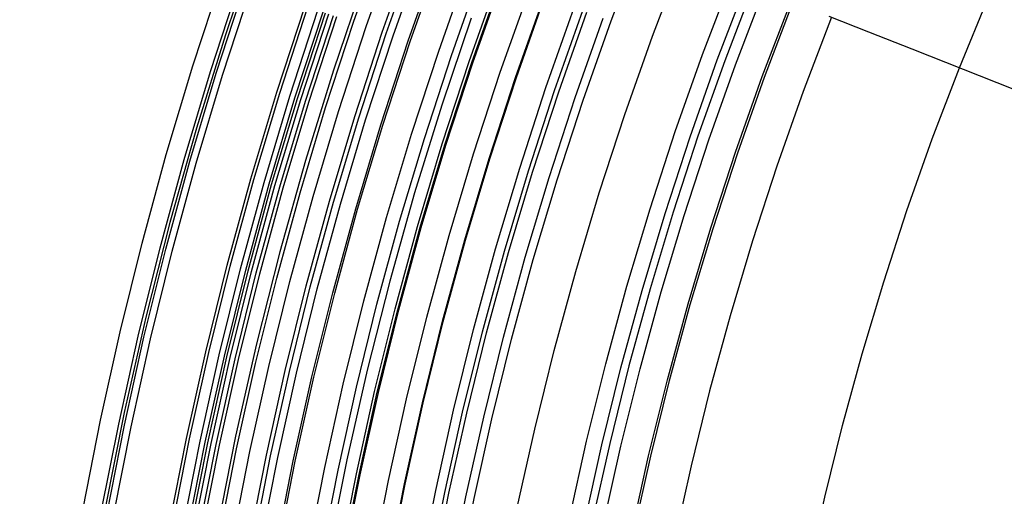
# Model space of a CAD drawing. Header units: millimetres. Extents: x -14 to 488, y -50 to 50.
# Tile 9 of 256: x 55.79 to 68.77, y 9.27 to 15.56. Entities that reach past the tile are written whole.
import ezdxf

# ---------------------------------------------------------------- set-up
doc = ezdxf.new("R2010")
doc.units = ezdxf.units.MM
doc.header["$MEASUREMENT"] = 0
doc.layers.add('Default', color=7, linetype='Continuous')

msp = doc.modelspace()

# ---------------------------------------------------------------- linework, layer by layer
at = {"layer": 'Default'}
for points in [[(57.626, 0), (57.638, 1.071), (57.674, 2.151), (57.735, 3.239), (57.821, 4.335), (57.934, 5.438), (58.072, 6.547), (58.238, 7.661), (58.431, 8.779), (58.653, 9.9), (58.902, 11.024), (59.181, 12.149), (59.488, 13.275), (59.825, 14.4), (60.191, 15.523), (60.588, 16.643)], [(58.916, 16.573), (58.504, 15.354), (58.122, 14.124), (57.773, 12.884), (57.456, 11.636), (57.171, 10.379), (56.919, 9.116), (56.701, 7.854), (56.515, 6.587), (56.362, 5.315), (56.241, 4.04), (56.155, 2.775), (56.1, 1.509), (56.078, 0.242), (56.088, -1.026), (56.129, -2.273), (56.202, -3.519), (56.306, -4.762), (56.44, -6.003), (56.603, -7.214), (56.795, -8.422), (57.016, -9.624)], [(57.805, 0), (57.817, 1.067), (57.853, 2.143), (57.913, 3.227), (57.999, 4.319), (58.111, 5.418), (58.249, 6.522), (58.415, 7.632), (58.607, 8.746), (58.828, 9.864), (59.077, 10.983), (59.354, 12.104), (59.66, 13.226), (59.996, 14.346), (60.361, 15.465), (60.755, 16.581)], [(58.028, 0), (58.04, 1.062), (58.076, 2.133), (58.136, 3.212), (58.222, 4.299), (58.333, 5.392), (58.471, 6.492), (58.635, 7.597), (58.827, 8.706), (59.046, 9.818), (59.294, 10.932), (59.57, 12.048), (59.875, 13.164), (60.209, 14.28), (60.572, 15.393), (60.965, 16.504)], [(58.084, 0), (58.096, 1.061), (58.132, 2.13), (58.192, 3.208), (58.277, 4.294), (58.389, 5.386), (58.526, 6.484), (58.69, 7.588), (58.882, 8.695), (59.101, 9.806), (59.348, 10.919), (59.624, 12.034), (59.929, 13.149), (60.262, 14.263), (60.625, 15.375), (61.017, 16.485)], [(60.823, 0), (60.834, 1), (60.868, 2.008), (60.925, 3.024), (61.005, 4.048), (61.11, 5.077), (61.24, 6.113), (61.395, 7.153), (61.575, 8.197), (61.782, 9.244), (62.015, 10.294), (62.275, 11.344), (62.562, 12.395), (62.877, 13.445), (63.219, 14.494), (63.588, 15.54), (63.986, 16.582)], [(58.18, 0), (58.191, 1.059), (58.227, 2.126), (58.287, 3.202), (58.372, 4.285), (58.483, 5.375), (58.621, 6.471), (58.785, 7.573), (58.976, 8.678), (59.194, 9.787), (59.441, 10.898), (59.716, 12.01), (60.02, 13.123), (60.353, 14.234), (60.715, 15.345), (61.107, 16.452)], [(58.389, 0), (58.401, 1.054), (58.437, 2.117), (58.497, 3.188), (58.581, 4.266), (58.692, 5.352), (58.829, 6.443), (58.992, 7.539), (59.182, 8.64), (59.4, 9.744), (59.646, 10.85), (59.92, 11.957), (60.222, 13.065), (60.554, 14.172), (60.914, 15.277), (61.304, 16.379)], [(58.416, 0), (58.428, 1.053), (58.464, 2.116), (58.524, 3.186), (58.608, 4.264), (58.719, 5.349), (58.855, 6.439), (59.018, 7.535), (59.209, 8.635), (59.426, 9.738), (59.672, 10.844), (59.946, 11.95), (60.248, 13.057), (60.579, 14.164), (60.94, 15.268), (61.329, 16.37)], [(61.406, 0), (61.416, 0.987), (61.45, 1.982), (61.506, 2.985), (61.585, 3.995), (61.689, 5.012), (61.817, 6.034), (61.97, 7.06), (62.148, 8.091), (62.352, 9.125), (62.582, 10.16), (62.839, 11.198), (63.122, 12.235), (63.432, 13.272), (63.77, 14.307), (64.135, 15.339), (64.527, 16.367)], [(58.814, 0), (58.826, 1.044), (58.861, 2.098), (58.92, 3.159), (59.004, 4.228), (59.114, 5.304), (59.249, 6.385), (59.411, 7.472), (59.6, 8.563), (59.815, 9.656), (60.059, 10.753), (60.33, 11.85), (60.63, 12.948), (60.959, 14.045), (61.316, 15.14), (61.702, 16.233)], [(58.814, 0), (58.826, 1.044), (58.861, 2.098), (58.92, 3.159), (59.004, 4.228), (59.114, 5.304), (59.249, 6.385), (59.411, 7.472), (59.6, 8.563), (59.815, 9.656), (60.059, 10.753), (60.33, 11.85), (60.63, 12.948), (60.959, 14.045), (61.316, 15.14), (61.702, 16.233)], [(55.793, 0), (55.805, 1.112), (55.843, 2.232), (55.906, 3.362), (55.996, 4.5), (56.112, 5.644), (56.256, 6.795), (56.428, 7.952), (56.629, 9.112), (56.859, 10.276), (57.118, 11.443), (57.407, 12.611), (57.726, 13.779), (58.076, 14.947), (58.456, 16.112)], [(58.991, 0), (59.003, 1.041), (59.038, 2.09), (59.097, 3.147), (59.181, 4.212), (59.29, 5.284), (59.425, 6.361), (59.586, 7.444), (59.774, 8.53), (59.989, 9.62), (60.232, 10.712), (60.502, 11.806), (60.801, 12.899), (61.128, 13.992), (61.484, 15.083), (61.869, 16.172)], [(62.108, 0), (62.119, 0.971), (62.152, 1.951), (62.207, 2.938), (62.285, 3.932), (62.387, 4.933), (62.513, 5.938), (62.664, 6.949), (62.839, 7.963), (63.04, 8.98), (63.266, 10), (63.519, 11.021), (63.798, 12.042), (64.103, 13.062), (64.435, 14.08), (64.795, 15.096), (65.181, 16.109)], [(56.037, 0), (56.05, 1.106), (56.087, 2.222), (56.15, 3.346), (56.239, 4.478), (56.355, 5.617), (56.498, 6.762), (56.669, 7.913), (56.869, 9.068), (57.098, 10.226), (57.356, 11.387), (57.643, 12.549), (57.961, 13.712), (58.309, 14.874), (58.687, 16.034)], [(56.115, 0), (56.127, 1.104), (56.164, 2.218), (56.227, 3.341), (56.316, 4.471), (56.432, 5.608), (56.575, 6.752), (56.746, 7.901), (56.945, 9.054), (57.173, 10.21), (57.431, 11.37), (57.718, 12.53), (58.035, 13.691), (58.383, 14.851), (58.76, 16.009)], [(56.204, 0), (56.216, 1.102), (56.253, 2.214), (56.316, 3.335), (56.405, 4.463), (56.52, 5.598), (56.663, 6.74), (56.834, 7.886), (57.033, 9.037), (57.261, 10.192), (57.518, 11.349), (57.805, 12.507), (58.121, 13.666), (58.468, 14.824), (58.845, 15.98)], [(60.331, 16.074), (59.93, 14.891), (59.561, 13.698), (59.222, 12.496), (58.914, 11.285), (58.638, 10.067), (58.394, 8.842), (58.182, 7.617), (58.002, 6.388), (57.853, 5.155), (57.736, 3.918), (57.652, 2.692), (57.599, 1.463), (57.578, 0.234), (57.588, -0.995), (57.628, -2.205), (57.698, -3.413), (57.799, -4.619), (57.929, -5.822), (58.087, -6.997), (58.273, -8.168), (58.488, -9.334)], [(60.331, 16.074), (59.93, 14.891), (59.561, 13.698), (59.222, 12.496), (58.914, 11.285), (58.638, 10.067), (58.394, 8.842), (58.182, 7.617), (58.002, 6.388), (57.853, 5.155), (57.736, 3.918), (57.652, 2.692), (57.599, 1.463), (57.578, 0.234), (57.588, -0.995), (57.628, -2.205), (57.698, -3.413), (57.799, -4.619), (57.929, -5.822), (58.087, -6.997), (58.273, -8.168), (58.488, -9.334)], [(59.238, 0), (59.25, 1.035), (59.284, 2.079), (59.343, 3.131), (59.427, 4.19), (59.535, 5.256), (59.669, 6.328), (59.83, 7.405), (60.017, 8.485), (60.231, 9.569), (60.472, 10.656), (60.741, 11.743), (61.038, 12.831), (61.364, 13.919), (61.718, 15.004), (62.101, 16.087)], [(59.274, 0), (59.286, 1.034), (59.321, 2.077), (59.379, 3.128), (59.463, 4.187), (59.571, 5.252), (59.705, 6.323), (59.865, 7.399), (60.052, 8.479), (60.266, 9.562), (60.507, 10.647), (60.776, 11.734), (61.073, 12.821), (61.398, 13.908), (61.752, 14.992), (62.135, 16.074)], [(59.289, 0), (59.3, 1.034), (59.335, 2.077), (59.394, 3.127), (59.477, 4.186), (59.586, 5.25), (59.72, 6.321), (59.88, 7.396), (60.067, 8.476), (60.28, 9.559), (60.521, 10.644), (60.79, 11.731), (61.087, 12.817), (61.412, 13.903), (61.766, 14.988), (62.148, 16.069)], [(62.315, 0), (62.325, 0.967), (62.358, 1.942), (62.413, 2.924), (62.491, 3.914), (62.592, 4.909), (62.717, 5.91), (62.867, 6.916), (63.042, 7.926), (63.242, 8.938), (63.467, 9.953), (63.718, 10.969), (63.996, 11.985), (64.3, 13), (64.631, 14.014), (64.988, 15.025), (65.373, 16.033)], [(65.462, 15.997), (65.086, 15.013), (64.734, 14.02), (64.406, 13.018), (64.103, 12.009), (63.824, 10.993), (63.57, 9.97), (63.34, 8.942), (63.136, 7.908), (62.966, 6.929), (62.819, 5.946), (62.694, 4.959), (62.592, 3.971), (62.513, 2.98), (62.456, 1.987), (62.422, 0.994), (62.41, 0)], [(59.671, 0), (59.682, 1.025), (59.717, 2.06), (59.775, 3.102), (59.858, 4.151), (59.965, 5.207), (60.098, 6.269), (60.257, 7.336), (60.442, 8.407), (60.654, 9.481), (60.893, 10.557), (61.16, 11.634), (61.454, 12.712), (61.777, 13.789), (62.127, 14.865), (62.507, 15.937)], [(59.885, 0), (59.896, 1.021), (59.931, 2.05), (59.989, 3.087), (60.071, 4.132), (60.178, 5.183), (60.31, 6.24), (60.468, 7.302), (60.653, 8.368), (60.864, 9.437), (61.102, 10.508), (61.367, 11.581), (61.66, 12.653), (61.981, 13.725), (62.33, 14.796), (62.708, 15.863)], [(59.895, 0), (59.906, 1.02), (59.941, 2.05), (59.999, 3.087), (60.081, 4.131), (60.188, 5.182), (60.32, 6.239), (60.478, 7.3), (60.663, 8.366), (60.874, 9.435), (61.112, 10.506), (61.377, 11.578), (61.67, 12.651), (61.991, 13.722), (62.34, 14.793), (62.717, 15.86)], [(62.563, 0), (62.574, 0.99), (62.608, 1.98), (62.665, 2.969), (62.744, 3.957), (62.846, 4.942), (62.97, 5.925), (63.117, 6.904), (63.286, 7.88), (63.489, 8.911), (63.718, 9.935), (63.971, 10.955), (64.249, 11.967), (64.551, 12.973), (64.878, 13.971), (65.229, 14.96), (65.603, 15.941)], [(65.334, 0), (65.344, 0.9), (65.374, 1.807), (65.425, 2.722), (65.498, 3.642), (65.592, 4.569), (65.709, 5.501), (65.848, 6.437), (66.011, 7.376), (66.197, 8.319), (66.406, 9.263), (66.64, 10.208), (66.899, 11.154), (67.182, 12.099), (67.489, 13.043), (67.822, 13.984), (68.18, 14.921), (68.563, 15.855)], [(65.334, 0), (65.344, 0.9), (65.374, 1.807), (65.425, 2.722), (65.498, 3.642), (65.592, 4.569), (65.709, 5.501), (65.848, 6.437), (66.011, 7.376), (66.197, 8.319), (66.406, 9.263), (66.64, 10.208), (66.899, 11.154), (67.182, 12.099), (67.489, 13.043), (67.822, 13.984), (68.18, 14.921), (68.563, 15.855)], [(56.953, 0), (56.965, 1.086), (57.001, 2.181), (57.063, 3.284), (57.151, 4.395), (57.264, 5.514), (57.405, 6.638), (57.573, 7.767), (57.769, 8.901), (57.994, 10.038), (58.247, 11.178), (58.529, 12.319), (58.841, 13.46), (59.182, 14.601), (59.554, 15.739)], [(56.993, 0), (57.005, 1.085), (57.041, 2.179), (57.103, 3.282), (57.19, 4.392), (57.304, 5.509), (57.445, 6.632), (57.613, 7.761), (57.809, 8.894), (58.033, 10.03), (58.286, 11.169), (58.568, 12.309), (58.879, 13.449), (59.221, 14.589), (59.592, 15.726)], [(60.308, 0), (60.319, 1.011), (60.353, 2.031), (60.41, 3.059), (60.492, 4.094), (60.598, 5.136), (60.729, 6.183), (60.886, 7.235), (61.068, 8.291), (61.277, 9.35), (61.513, 10.411), (61.776, 11.474), (62.066, 12.537), (62.384, 13.599), (62.73, 14.66), (63.104, 15.718)], [(62.947, 0), (62.957, 0.953), (62.989, 1.914), (63.043, 2.882), (63.12, 3.857), (63.22, 4.838), (63.344, 5.825), (63.491, 6.816), (63.663, 7.811), (63.86, 8.808), (64.082, 9.808), (64.33, 10.809), (64.603, 11.811), (64.903, 12.812), (65.229, 13.811), (65.581, 14.807), (65.96, 15.8)], [(62.977, 0), (62.987, 0.952), (63.019, 1.912), (63.073, 2.88), (63.15, 3.854), (63.25, 4.835), (63.373, 5.821), (63.521, 6.811), (63.693, 7.805), (63.889, 8.802), (64.111, 9.802), (64.359, 10.802), (64.632, 11.803), (64.932, 12.803), (65.257, 13.801), (65.61, 14.797), (65.988, 15.789)], [(57.133, 0), (57.145, 1.082), (57.181, 2.173), (57.243, 3.272), (57.33, 4.379), (57.444, 5.493), (57.584, 6.613), (57.751, 7.739), (57.947, 8.868), (58.17, 10.001), (58.422, 11.137), (58.704, 12.274), (59.014, 13.411), (59.355, 14.547), (59.725, 15.681)], [(57.204, 0), (57.216, 1.08), (57.252, 2.17), (57.314, 3.267), (57.401, 4.373), (57.514, 5.485), (57.654, 6.604), (57.821, 7.728), (58.016, 8.856), (58.24, 9.987), (58.492, 11.121), (58.772, 12.256), (59.082, 13.391), (59.422, 14.526), (59.792, 15.658)], [(57.236, 0), (57.248, 1.079), (57.284, 2.168), (57.346, 3.265), (57.433, 4.37), (57.546, 5.482), (57.686, 6.599), (57.853, 7.722), (58.048, 8.85), (58.271, 9.98), (58.523, 11.113), (58.803, 12.248), (59.113, 13.382), (59.453, 14.516), (59.822, 15.648)], [(57.282, 0), (57.294, 1.078), (57.331, 2.166), (57.392, 3.262), (57.479, 4.366), (57.592, 5.477), (57.732, 6.593), (57.899, 7.715), (58.093, 8.841), (58.316, 9.971), (58.568, 11.103), (58.848, 12.236), (59.158, 13.369), (59.497, 14.502), (59.866, 15.633)], [(57.349, 0), (57.361, 1.077), (57.397, 2.163), (57.458, 3.258), (57.545, 4.36), (57.658, 5.469), (57.797, 6.584), (57.964, 7.705), (58.159, 8.829), (58.381, 9.957), (58.632, 11.088), (58.912, 12.219), (59.222, 13.351), (59.56, 14.482), (59.929, 15.612)], [(57.395, 0), (57.406, 1.076), (57.443, 2.161), (57.504, 3.255), (57.591, 4.356), (57.703, 5.464), (57.843, 6.578), (58.01, 7.697), (58.204, 8.821), (58.426, 9.948), (58.677, 11.077), (58.957, 12.208), (59.266, 13.339), (59.604, 14.469), (59.972, 15.597)], [(61.745, 15.575), (61.357, 14.429), (60.999, 13.273), (60.671, 12.108), (60.373, 10.935), (60.105, 9.754), (59.868, 8.567), (59.663, 7.381), (59.488, 6.19), (59.345, 4.995), (59.232, 3.796), (59.15, 2.608), (59.099, 1.418), (59.078, 0.227), (59.087, -0.964), (59.126, -2.136), (59.194, -3.307), (59.292, -4.475), (59.419, -5.641), (59.571, -6.78), (59.751, -7.914), (59.96, -9.044), (60.195, -10.168)], [(60.427, 0), (60.439, 1.009), (60.473, 2.026), (60.53, 3.051), (60.611, 4.083), (60.717, 5.122), (60.848, 6.166), (61.004, 7.216), (61.186, 8.269), (61.395, 9.325), (61.63, 10.384), (61.892, 11.444), (62.182, 12.504), (62.499, 13.564), (62.844, 14.621), (63.217, 15.676)], [(60.484, 0), (60.495, 1.007), (60.529, 2.023), (60.587, 3.047), (60.668, 4.078), (60.774, 5.116), (60.904, 6.159), (61.06, 7.207), (61.242, 8.259), (61.45, 9.314), (61.685, 10.371), (61.947, 11.43), (62.236, 12.488), (62.553, 13.547), (62.898, 14.603), (63.27, 15.657)], [(60.714, 0), (60.726, 1.002), (60.759, 2.013), (60.816, 3.032), (60.897, 4.057), (61.002, 5.09), (61.132, 6.127), (61.287, 7.17), (61.468, 8.217), (61.675, 9.266), (61.909, 10.318), (62.17, 11.372), (62.458, 12.425), (62.773, 13.478), (63.116, 14.529), (63.486, 15.577)], [(66.496, 15.588), (66.122, 14.609), (65.774, 13.625), (65.453, 12.64), (65.157, 11.652), (64.887, 10.664), (64.643, 9.677), (64.424, 8.69), (64.23, 7.706), (64.06, 6.724), (63.914, 5.746), (63.792, 4.773), (63.694, 3.805), (63.618, 2.843), (63.565, 1.888), (63.533, 0.94), (63.523, 0)]]:
    msp.add_lwpolyline(points, dxfattribs=at)
at = {"layer": 'Default', "extrusion": (0.260341, -0.103067, 0.96)}
msp.add_lwpolyline([(34.69, -28.574), (34.69, -27.684)], dxfattribs=at)
at = {"layer": 'Default', "extrusion": (0.283644, 0.95893, 0)}
for points in [[(-54.729, 25.334), (-54.729, 25.301), (-54.728, 25.267), (-54.726, 25.234), (-54.723, 25.2), (-54.72, 25.165), (-54.715, 25.131), (-54.71, 25.096), (-54.704, 25.061), (-54.697, 25.027), (-54.689, 24.992), (-54.681, 24.957), (-54.671, 24.922), (-54.661, 24.887), (-54.649, 24.852), (-54.637, 24.817), (-54.624, 24.782), (-54.61, 24.748), (-54.595, 24.713), (-54.579, 24.679), (-54.562, 24.645), (-54.544, 24.612), (-54.525, 24.579), (-54.505, 24.546), (-54.485, 24.514), (-54.463, 24.482), (-54.441, 24.45), (-54.418, 24.419), (-54.394, 24.389), (-54.369, 24.359), (-54.343, 24.33), (-54.317, 24.301), (-54.29, 24.274), (-54.262, 24.247), (-54.233, 24.22), (-54.204, 24.195), (-54.175, 24.17), (-54.144, 24.146), (-54.113, 24.123), (-54.082, 24.1), (-54.05, 24.079), (-54.018, 24.058), (-53.985, 24.039), (-53.952, 24.02), (-53.918, 24.002), (-53.884, 23.985), (-53.85, 23.969), (-53.816, 23.954), (-53.781, 23.94), (-53.747, 23.926), (-53.712, 23.914), (-53.677, 23.903), (-53.642, 23.892), (-53.607, 23.883), (-53.572, 23.874), (-53.537, 23.866), (-53.502, 23.859), (-53.467, 23.853), (-53.433, 23.848), (-53.398, 23.844), (-53.364, 23.84), (-53.33, 23.838), (-53.296, 23.836), (-53.262, 23.835), (-53.229, 23.834), (-53.196, 23.835), (-53.162, 23.836), (-53.128, 23.838), (-53.094, 23.84), (-53.06, 23.844), (-53.026, 23.848), (-52.991, 23.853), (-52.956, 23.859), (-52.921, 23.866), (-52.886, 23.874), (-52.851, 23.883), (-52.816, 23.892), (-52.781, 23.903), (-52.747, 23.914), (-52.712, 23.926), (-52.677, 23.94), (-52.642, 23.954), (-52.608, 23.969), (-52.574, 23.985), (-52.54, 24.002), (-52.507, 24.02), (-52.473, 24.039), (-52.441, 24.058), (-52.408, 24.079), (-52.376, 24.1), (-52.345, 24.123), (-52.314, 24.146), (-52.284, 24.17), (-52.254, 24.195), (-52.225, 24.22), (-52.196, 24.247), (-52.168, 24.274), (-52.141, 24.301), (-52.115, 24.33), (-52.089, 24.359), (-52.065, 24.389), (-52.041, 24.419), (-52.017, 24.45), (-51.995, 24.482), (-51.974, 24.514), (-51.953, 24.546), (-51.933, 24.579), (-51.915, 24.612), (-51.897, 24.645), (-51.88, 24.679), (-51.864, 24.713), (-51.849, 24.748), (-51.834, 24.782), (-51.821, 24.817), (-51.809, 24.852), (-51.798, 24.887), (-51.787, 24.922), (-51.777, 24.957), (-51.769, 24.992), (-51.761, 25.027), (-51.754, 25.061), (-51.748, 25.096), (-51.743, 25.131), (-51.739, 25.165), (-51.735, 25.2), (-51.733, 25.234), (-51.731, 25.267), (-51.73, 25.301), (-51.729, 25.334)], [(-51.729, 25.334), (-51.73, 25.368), (-51.731, 25.401), (-51.733, 25.435), (-51.735, 25.469), (-51.739, 25.503), (-51.743, 25.538), (-51.748, 25.573), (-51.754, 25.607), (-51.761, 25.642), (-51.769, 25.677), (-51.777, 25.712), (-51.787, 25.747), (-51.798, 25.782), (-51.809, 25.817), (-51.821, 25.852), (-51.834, 25.886), (-51.849, 25.921), (-51.864, 25.955), (-51.88, 25.989), (-51.897, 26.023), (-51.915, 26.057), (-51.933, 26.09), (-51.953, 26.123), (-51.974, 26.155), (-51.995, 26.187), (-52.017, 26.219), (-52.041, 26.249), (-52.065, 26.28), (-52.089, 26.31), (-52.115, 26.339), (-52.141, 26.367), (-52.168, 26.395), (-52.196, 26.422), (-52.225, 26.448), (-52.254, 26.474), (-52.284, 26.499), (-52.314, 26.523), (-52.345, 26.546), (-52.376, 26.568), (-52.408, 26.59), (-52.441, 26.61), (-52.473, 26.63), (-52.507, 26.649), (-52.54, 26.667), (-52.574, 26.684), (-52.608, 26.7), (-52.642, 26.715), (-52.677, 26.729), (-52.712, 26.742), (-52.747, 26.755), (-52.781, 26.766), (-52.816, 26.776), (-52.851, 26.786), (-52.886, 26.795), (-52.921, 26.802), (-52.956, 26.809), (-52.991, 26.815), (-53.026, 26.82), (-53.06, 26.825), (-53.094, 26.828), (-53.128, 26.831), (-53.162, 26.833), (-53.196, 26.834), (-53.229, 26.834), (-53.262, 26.834), (-53.296, 26.833), (-53.33, 26.831), (-53.364, 26.828), (-53.398, 26.825), (-53.433, 26.82), (-53.467, 26.815), (-53.502, 26.809), (-53.537, 26.802), (-53.572, 26.795), (-53.607, 26.786), (-53.642, 26.776), (-53.677, 26.766), (-53.712, 26.755), (-53.747, 26.742), (-53.781, 26.729), (-53.816, 26.715), (-53.85, 26.7), (-53.884, 26.684), (-53.918, 26.667), (-53.952, 26.649), (-53.985, 26.63), (-54.018, 26.61), (-54.05, 26.59), (-54.082, 26.568), (-54.113, 26.546), (-54.144, 26.523), (-54.175, 26.499), (-54.204, 26.474), (-54.233, 26.448), (-54.262, 26.422), (-54.29, 26.395), (-54.317, 26.367), (-54.343, 26.339), (-54.369, 26.31), (-54.394, 26.28), (-54.418, 26.249), (-54.441, 26.219), (-54.463, 26.187), (-54.485, 26.155), (-54.505, 26.123), (-54.525, 26.09), (-54.544, 26.057), (-54.562, 26.023), (-54.579, 25.989), (-54.595, 25.955), (-54.61, 25.921), (-54.624, 25.886), (-54.637, 25.852), (-54.649, 25.817), (-54.661, 25.782), (-54.671, 25.747), (-54.681, 25.712), (-54.689, 25.677), (-54.697, 25.642), (-54.704, 25.607), (-54.71, 25.573), (-54.715, 25.538), (-54.72, 25.503), (-54.723, 25.469), (-54.726, 25.435), (-54.728, 25.401), (-54.729, 25.368), (-54.729, 25.334)]]:
    msp.add_lwpolyline(points, dxfattribs=at)
at = {"layer": 'Default'}
msp.add_polyline3d([(66.459, 15.603, 1.265), (66.98, 15.396, 1.229), (67.552, 15.17, 1.207), (105.871, 0, 1.2)], dxfattribs=at)

doc.saveas('drawing.dxf')
